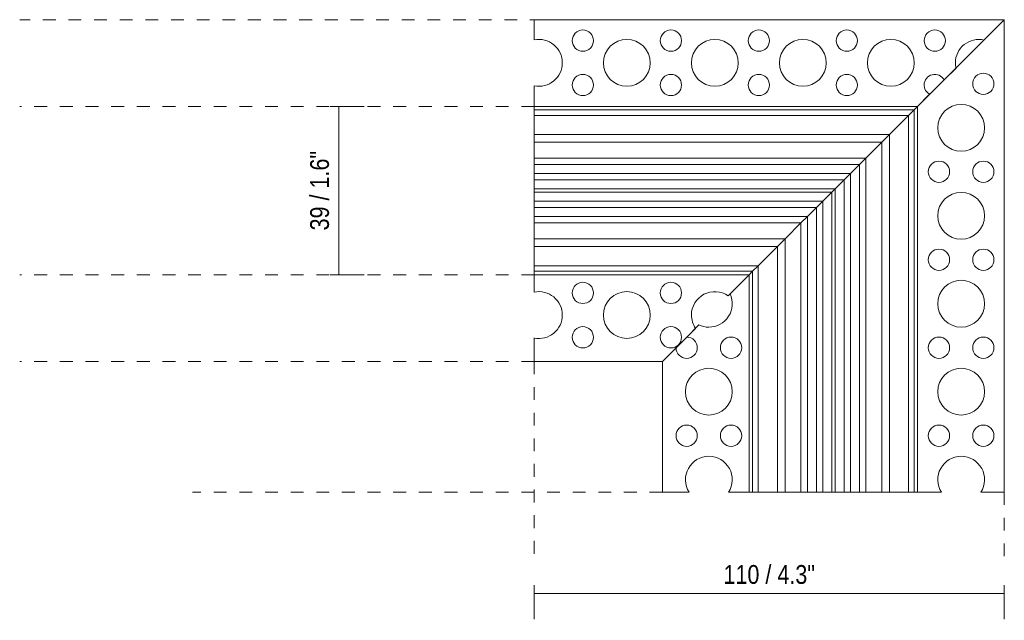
# Model space of a CAD drawing. Header units: millimetres. Extents: x -6714 to -5784, y 188 to 6661.
# Tile 1 of 5: x -6714 to -6483, y 199 to 340. Entities that reach past the tile are written whole.
import ezdxf

# ---------------------------------------------------------------- set-up
doc = ezdxf.new("R2010")
doc.units = ezdxf.units.MM
doc.linetypes.add('Dash', pattern=[6, 3, -3])
doc.layers.add('A-ANNO-DIMS', color=7, linetype='Dash', lineweight=9, true_color=0xd2d2d2)
doc.layers.add('A-ANNO-DIMS-2', color=7, linetype='Continuous', lineweight=9)
doc.layers.add('E-LITE-EQPM', color=7, linetype='Continuous', lineweight=20)
doc.styles.add('Arial Narrow', font='ARIALN.TTF', dxfattribs={"height": 4.4})
doc.dimstyles.new('FARO_-_2_2mm_Arial_Narrow_mm_Inch_Left', dxfattribs={"dimscale": 304.8, "dimtxt": 4.503096, "dimasz": 0, "dimexe": 0.019685, "dimexo": 0.0625, "dimgap": 0.003281, "dimtad": 1, "dimdec": 0, "dimzin": 0, "dimdsep": 46, "dimtxsty": 'Arial Narrow', "dimblk1": 'NONE', "dimblk2": 'NONE', "dimsah": 1, "dimcen": 0.09, "dimadec": 0, "dimazin": 0, "dimtfac": 1, "dimtdec": 4, "dimtix": 1, "dimtmove": 0, "dimatfit": 3, "dimfxl": 0.006562, "dimfxlon": 1, "dimtvp": 1, "dimtolj": 1, "dimtzin": 0, "dimarcsym": 2})

# ---------------------------------------------------------------- blocks, each defined once
blk = doc.blocks.new('5020221002 - 5020221002 NESO Accessory L recessed-568088-Alzado_PDF')
at = {"layer": 'E-LITE-EQPM'}
for p, q in [((-6593.5, 335.27), (-6593.5, 340)), ((-6593.5, 340), (-6483.5, 340)), ((-6503.8, 319.7), (-6483.5, 340)), ((-6483.5, 340), (-6488.25, 335.24)), ((-6483.5, 229.4), (-6483.5, 340)), ((-6494.8, 328.69), (-6497.58, 325.92)), ((-6593.5, 319.7), (-6593.5, 324.53)), ((-6500.97, 322.53), (-6503.8, 319.7)), ((-6593.5, 318.9), (-6593.5, 319.7)), ((-6503.8, 319.7), (-6593.5, 319.7)), ((-6593.5, 317.6), (-6593.5, 318.9)), ((-6593.5, 318.9), (-6504.6, 318.9)), ((-6505.9, 317.6), (-6504.6, 318.9)), ((-6505.9, 317.6), (-6504.6, 318.9)), ((-6504.6, 318.9), (-6503.8, 319.7)), ((-6504.6, 318.9), (-6503.8, 319.7)), ((-6504.6, 229.4), (-6504.6, 318.9)), ((-6503.8, 229.4), (-6503.8, 319.7)), ((-6593.5, 313.1), (-6593.5, 317.6)), ((-6593.5, 317.6), (-6505.9, 317.6)), ((-6505.9, 317.6), (-6510.4, 313.1)), ((-6510.4, 313.1), (-6505.9, 317.6)), ((-6505.9, 229.4), (-6505.9, 317.6)), ((-6593.5, 311.32), (-6593.5, 313.1)), ((-6593.5, 313.1), (-6510.4, 313.1)), ((-6593.5, 307.58), (-6593.5, 311.32)), ((-6593.5, 311.32), (-6512.18, 311.32)), ((-6512.18, 311.32), (-6515.91, 307.58)), ((-6515.91, 307.58), (-6512.18, 311.32)), ((-6510.4, 313.1), (-6512.18, 311.32)), ((-6512.18, 311.32), (-6510.4, 313.1)), ((-6512.18, 311.32), (-6512.18, 229.4)), ((-6510.4, 229.4), (-6510.4, 313.1)), ((-6593.5, 306.08), (-6593.5, 307.58)), ((-6593.5, 307.58), (-6515.91, 307.58)), ((-6515.91, 307.58), (-6517.41, 306.08)), ((-6517.41, 306.08), (-6515.91, 307.58)), ((-6515.91, 229.4), (-6515.91, 307.58)), ((-6593.5, 303.98), (-6593.5, 306.08)), ((-6593.5, 306.08), (-6517.41, 306.08)), ((-6517.41, 306.08), (-6519.51, 303.98)), ((-6519.51, 303.98), (-6517.41, 306.08)), ((-6517.41, 229.4), (-6517.41, 306.08)), ((-6593.5, 302.48), (-6593.5, 303.98)), ((-6593.5, 303.98), (-6519.51, 303.98)), ((-6593.5, 300.38), (-6593.5, 302.48)), ((-6593.5, 302.48), (-6521.01, 302.48)), ((-6521.01, 302.48), (-6523.11, 300.38)), ((-6523.11, 300.38), (-6521.01, 302.48)), ((-6519.51, 303.98), (-6521.01, 302.48)), ((-6521.01, 302.48), (-6519.51, 303.98)), ((-6521.01, 229.4), (-6521.01, 302.48)), ((-6519.51, 229.4), (-6519.51, 303.98)), ((-6593.5, 300), (-6593.5, 300.38)), ((-6593.5, 300.38), (-6523.11, 300.38)), ((-6593.5, 299.62), (-6593.5, 300)), ((-6593.5, 297.52), (-6593.5, 299.62)), ((-6593.5, 299.62), (-6523.88, 299.62)), ((-6523.88, 299.62), (-6525.98, 297.52)), ((-6525.98, 297.52), (-6523.88, 299.62)), ((-6523.5, 300), (-6523.88, 299.62)), ((-6523.88, 299.62), (-6523.5, 300)), ((-6523.88, 229.4), (-6523.88, 299.62)), ((-6523.11, 300.38), (-6523.5, 300)), ((-6523.5, 300), (-6523.11, 300.38)), ((-6523.11, 229.4), (-6523.11, 300.38)), ((-6593.5, 296.02), (-6593.5, 297.52)), ((-6593.5, 297.52), (-6525.98, 297.52)), ((-6525.98, 297.52), (-6527.48, 296.02)), ((-6527.48, 296.02), (-6525.98, 297.52)), ((-6525.98, 229.4), (-6525.98, 297.52)), ((-6593.5, 293.92), (-6593.5, 296.02)), ((-6593.5, 296.02), (-6527.48, 296.02)), ((-6527.48, 296.02), (-6529.58, 293.92)), ((-6529.58, 293.92), (-6527.48, 296.02)), ((-6527.48, 229.4), (-6527.48, 296.02)), ((-6593.5, 292.42), (-6593.5, 293.92)), ((-6593.5, 293.92), (-6529.58, 293.92)), ((-6529.58, 293.92), (-6531.08, 292.42)), ((-6531.08, 292.42), (-6529.58, 293.92)), ((-6529.58, 229.4), (-6529.58, 293.92)), ((-6593.5, 288.68), (-6593.5, 292.42)), ((-6593.5, 292.42), (-6531.08, 292.42)), ((-6531.08, 292.42), (-6534.81, 288.68)), ((-6534.81, 288.68), (-6531.08, 292.42)), ((-6531.08, 229.4), (-6531.08, 292.42)), ((-6593.5, 286.9), (-6593.5, 288.68)), ((-6593.5, 288.68), (-6534.81, 288.68)), ((-6534.81, 288.68), (-6536.6, 286.9)), ((-6536.6, 286.9), (-6534.81, 288.68)), ((-6534.81, 229.4), (-6534.81, 288.68)), ((-6593.5, 282.4), (-6593.5, 286.9)), ((-6593.5, 286.9), (-6536.6, 286.9)), ((-6536.6, 286.9), (-6541.1, 282.4)), ((-6541.1, 282.4), (-6536.6, 286.9)), ((-6536.6, 229.4), (-6536.6, 286.9)), ((-6593.5, 281.1), (-6593.5, 282.4)), ((-6593.5, 282.4), (-6541.1, 282.4)), ((-6541.1, 282.4), (-6542.39, 281.1)), ((-6542.39, 281.1), (-6541.1, 282.4)), ((-6541.1, 229.4), (-6541.1, 282.4)), ((-6593.5, 280.3), (-6593.5, 281.1)), ((-6593.5, 281.1), (-6542.39, 281.1)), ((-6593.5, 276.23), (-6593.5, 280.3)), ((-6593.5, 280.3), (-6543.2, 280.3)), ((-6548.13, 275.37), (-6543.2, 280.3)), ((-6547.67, 275.82), (-6543.2, 280.3)), ((-6542.39, 281.1), (-6543.2, 280.3)), ((-6543.2, 280.3), (-6542.39, 281.1)), ((-6543.2, 280.3), (-6543.2, 229.4)), ((-6542.39, 229.4), (-6542.39, 281.1)), ((-6563.5, 260), (-6555.75, 267.75)), ((-6557.79, 265.7), (-6554.95, 268.54)), ((-6593.5, 260), (-6593.5, 265.49)), ((-6563.5, 260), (-6560.32, 263.17)), ((-6593.5, 260), (-6563.5, 260)), ((-6563.5, 229.4), (-6563.5, 260)), ((-6563.5, 229.4), (-6557.27, 229.4)), ((-6548.01, 229.4), (-6543.2, 229.4)), ((-6543.2, 229.4), (-6542.39, 229.4)), ((-6542.39, 229.4), (-6541.1, 229.4)), ((-6541.1, 229.4), (-6536.6, 229.4)), ((-6534.81, 229.4), (-6536.6, 229.4)), ((-6531.08, 229.4), (-6534.81, 229.4)), ((-6529.58, 229.4), (-6531.08, 229.4)), ((-6527.48, 229.4), (-6529.58, 229.4)), ((-6525.98, 229.4), (-6527.48, 229.4)), ((-6523.88, 229.4), (-6525.98, 229.4)), ((-6523.5, 229.4), (-6523.88, 229.4)), ((-6523.11, 229.4), (-6523.5, 229.4)), ((-6521.01, 229.4), (-6523.11, 229.4)), ((-6519.51, 229.4), (-6521.01, 229.4)), ((-6517.41, 229.4), (-6519.51, 229.4)), ((-6515.91, 229.4), (-6517.41, 229.4)), ((-6512.18, 229.4), (-6515.91, 229.4)), ((-6510.4, 229.4), (-6512.18, 229.4)), ((-6510.4, 229.4), (-6505.9, 229.4)), ((-6505.9, 229.4), (-6504.6, 229.4)), ((-6504.6, 229.4), (-6503.8, 229.4)), ((-6503.8, 229.4), (-6498.22, 229.4)), ((-6488.96, 229.4), (-6483.5, 229.4))]:
    blk.add_line(p, q, dxfattribs=at)
for centre, radius, start, end in [((-6582.13, 335.1), 2.49, 0, 180), ((-6561.53, 335.1), 2.49, 0, 180), ((-6540.94, 335.1), 2.49, 0, 180), ((-6520.35, 335.1), 2.49, 0, 180), ((-6499.76, 335.1), 2.49, 0, 180), ((-6592.42, 329.9), 5.48, 0, 101.3092), ((-6582.13, 335.1), 2.49, 180, 0), ((-6571.83, 329.9), 5.48, 0, 180), ((-6561.53, 335.1), 2.49, 180, 0), ((-6551.24, 329.9), 5.48, 0, 180), ((-6540.94, 335.1), 2.49, 180, 0), ((-6530.65, 329.9), 5.48, 0, 180), ((-6520.35, 335.1), 2.49, 180, 0), ((-6510.05, 329.9), 5.48, 0, 180), ((-6499.76, 335.1), 2.49, 180, 0), ((-6489.46, 329.9), 5.48, 77.2153, 180), ((-6592.42, 329.9), 5.48, 258.6908, 0), ((-6571.83, 329.9), 5.48, 180, 0), ((-6551.24, 329.9), 5.48, 180, 0), ((-6530.65, 329.9), 5.48, 180, 0), ((-6510.05, 329.9), 5.48, 180, 0), ((-6489.46, 329.9), 5.48, 180, 192.7847), ((-6488.4, 324.99), 2.49, 90, 270), ((-6488.4, 324.99), 2.49, 270, 90), ((-6582.13, 324.71), 2.49, 0, 180), ((-6561.53, 324.71), 2.49, 360, 180), ((-6540.94, 324.71), 2.49, 0, 180), ((-6520.35, 324.71), 2.49, 0, 180), ((-6499.76, 324.71), 2.49, 28.9919, 180), ((-6582.13, 324.71), 2.49, 180, 0), ((-6561.53, 324.71), 2.49, 180, 0), ((-6540.94, 324.71), 2.49, 180, 0), ((-6520.35, 324.71), 2.49, 180, 0), ((-6499.76, 324.71), 2.49, 180, 241.0081), ((-6493.59, 314.69), 5.48, 90, 270), ((-6493.59, 314.69), 5.48, 270, 90), ((-6498.79, 304.4), 2.49, 90, 270), ((-6498.79, 304.4), 2.49, 270, 90), ((-6488.4, 304.4), 2.49, 90, 270), ((-6488.4, 304.4), 2.49, 270, 90), ((-6493.59, 294.1), 5.48, 90, 270), ((-6493.59, 294.1), 5.48, 270, 90), ((-6498.79, 283.8), 2.49, 90, 270), ((-6498.79, 283.8), 2.49, 270, 90), ((-6488.4, 283.8), 2.49, 90, 270), ((-6488.4, 283.8), 2.49, 270, 90), ((-6493.59, 273.51), 5.48, 90, 270), ((-6493.59, 273.51), 5.48, 270, 90), ((-6582.13, 276.05), 2.49, 0, 180), ((-6561.53, 276.05), 2.49, 0, 180), ((-6592.42, 270.86), 5.48, 0, 101.3092), ((-6582.13, 276.05), 2.49, 180, 0), ((-6571.83, 270.86), 5.48, 0, 180), ((-6561.53, 276.05), 2.49, 180, 0), ((-6551.24, 270.86), 5.48, 55.3982, 180), ((-6552.64, 273.51), 5.48, 270, 25.0088), ((-6592.42, 270.86), 5.48, 258.6908, 0), ((-6571.83, 270.86), 5.48, 180, 0), ((-6551.24, 270.86), 5.48, 180, 214.6018), ((-6582.13, 265.66), 2.49, 360, 180), ((-6561.53, 265.66), 2.49, 0, 180), ((-6552.64, 273.51), 5.48, 244.9912, 270), ((-6582.13, 265.66), 2.49, 180, 0), ((-6561.53, 265.66), 2.49, 180, 0), ((-6557.83, 263.21), 2.49, 270, 89.1155), ((-6547.44, 263.21), 2.49, 90, 270), ((-6547.44, 263.21), 2.49, 270, 90), ((-6498.79, 263.21), 2.49, 90, 270), ((-6498.79, 263.21), 2.49, 270, 90), ((-6488.4, 263.21), 2.49, 90, 270), ((-6488.4, 263.21), 2.49, 270, 90), ((-6557.83, 263.21), 2.49, 180.8845, 270), ((-6552.64, 252.92), 5.48, 90, 270), ((-6552.64, 252.92), 5.48, 270, 90), ((-6493.59, 252.92), 5.48, 90, 270), ((-6493.59, 252.92), 5.48, 270, 90), ((-6557.83, 242.62), 2.49, 90, 270), ((-6557.83, 242.62), 2.49, 270, 90), ((-6547.44, 242.62), 2.49, 90, 270), ((-6547.44, 242.62), 2.49, 270, 90), ((-6498.79, 242.62), 2.49, 90, 270), ((-6498.79, 242.62), 2.49, 270, 90), ((-6488.4, 242.62), 2.49, 90, 270), ((-6488.4, 242.62), 2.49, 270, 90), ((-6552.64, 232.32), 5.48, 90, 212.2689), ((-6552.64, 232.32), 5.48, 327.7311, 90), ((-6493.59, 232.32), 5.48, 90, 212.2689), ((-6493.59, 232.32), 5.48, 327.7311, 90)]:
    blk.add_arc(centre, radius, start, end, dxfattribs=at)
blk = doc.blocks.new('DIMBLOCK1-Alzado_PDF')
at = {"layer": 'A-ANNO-DIMS-2', "color": 251, "true_color": 0x5b5b5b}
for p, q in [((-6593.5, 207.66), (-6593.5, 199.66)), ((-6593.5, 205.66), (-6593.5, 207.66)), ((-6483.5, 207.66), (-6483.5, 199.66)), ((-6483.5, 205.66), (-6483.5, 207.66)), ((-6593.5, 205.66), (-6483.5, 205.66))]:
    blk.add_line(p, q, dxfattribs=at)
at = {"layer": 'A-ANNO-DIMS-2', "color": 0, "insert": (-6549.22, 212.34), "char_height": 4.4, "width": 25.732, "attachment_point": 1, "line_spacing_factor": 0.974696, "style": 'Arial Narrow'}
blk.add_mtext('110 / 4.3"', dxfattribs=at)
blk = doc.blocks.new('_None')
blk = doc.blocks.new('DIMBLOCK2-Alzado_PDF')
at = {"layer": 'A-ANNO-DIMS-2', "color": 251, "true_color": 0x5b5b5b}
for p, q in [((-6639.27, 319.7), (-6641.27, 319.7)), ((-6639.77, 319.7), (-6633.27, 319.7)), ((-6639.27, 319.7), (-6639.27, 280.3)), ((-6639.27, 280.3), (-6641.27, 280.3)), ((-6639.77, 280.3), (-6633.27, 280.3))]:
    blk.add_line(p, q, dxfattribs=at)
at = {"layer": 'A-ANNO-DIMS-2', "color": 0, "insert": (-6645.95, 290.67), "char_height": 4.4, "width": 22.3868, "attachment_point": 1, "rotation": 90, "line_spacing_factor": 0.974696, "style": 'Arial Narrow'}
blk.add_mtext('39 / 1.6"', dxfattribs=at)

msp = doc.modelspace()

# ---------------------------------------------------------------- linework, layer by layer
at = {"layer": 'A-ANNO-DIMS'}
for p, q in [((-6591.5, 340), (-6713.93, 340)), ((-6593.5, 319.7), (-6713.93, 319.7)), ((-6593.5, 280.3), (-6713.93, 280.3)), ((-6593.5, 260), (-6713.93, 260)), ((-6593.5, 260), (-6593.5, 214)), ((-6563.5, 229.4), (-6673.5, 229.4)), ((-6483.5, 229.4), (-6483.5, 214))]:
    msp.add_line(p, q, dxfattribs=at)

# ---------------------------------------------------------------- block references
at = {"layer": 'E-LITE-EQPM'}
msp.add_blockref('5020221002 - 5020221002 NESO Accessory L recessed-568088-Alzado_PDF', (0, 0), dxfattribs=at)

# ---------------------------------------------------------------- dimensions: what is measured, and where the dimension line sits
at = {"layer": 'A-ANNO-DIMS', "color": 251, "linetype": 'Continuous', "true_color": 0x5b5b5b}
dim = msp.add_linear_dim(base=(-6639.27, 280.3), p1=(-6641.27, 319.7), p2=(-6641.27, 280.3), angle=90, dimstyle='FARO_-_2_2mm_Arial_Narrow_mm_Inch_Left', override={"dimpost": '<>', "dimfxl": 39.4}, dxfattribs=at)
dim.commit()
dim.dimension.update_dxf_attribs({"geometry": 'DIMBLOCK2-Alzado_PDF', "text_midpoint": (-6643.11, 300)})
dim = msp.add_linear_dim(base=(-6483.5, 205.66), p1=(-6593.5, 207.66), p2=(-6483.5, 207.66), dimstyle='FARO_-_2_2mm_Arial_Narrow_mm_Inch_Left', override={"dimpost": '<>', "dimfxl": 110}, dxfattribs=at)
dim.commit()
dim.dimension.update_dxf_attribs({"geometry": 'DIMBLOCK1-Alzado_PDF', "text_midpoint": (-6538.5, 209.5)})

doc.saveas('drawing.dxf')
